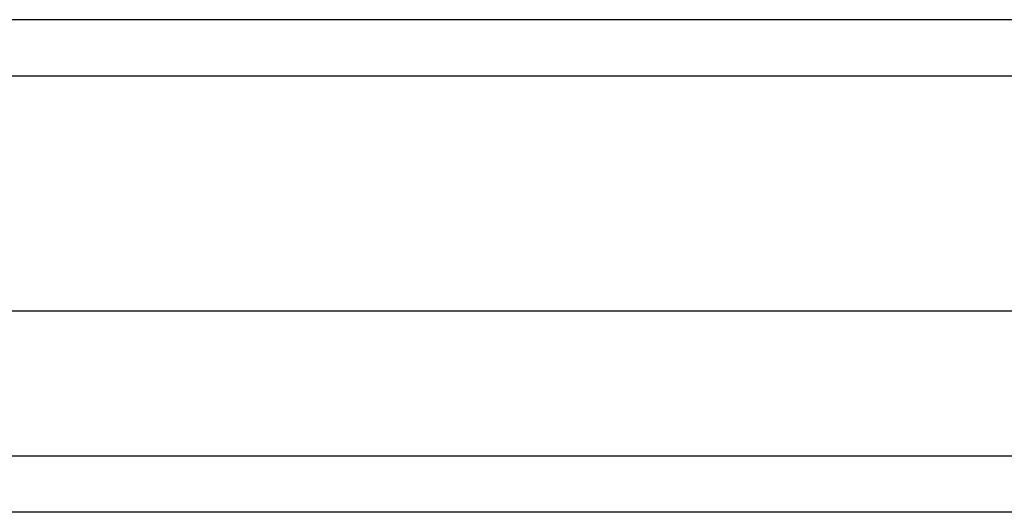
# Model space of a CAD drawing. Header units: inches. Extents: x 12 to 235, y 17 to 142.
# Tile 68 of 117: x 125.965 to 127.698, y 109.793 to 110.659. Entities that reach past the tile are written whole.
import ezdxf

# ---------------------------------------------------------------- set-up
doc = ezdxf.new("R2010")
doc.units = ezdxf.units.IN
doc.header["$MEASUREMENT"] = 0
doc.layers.add('Visible Edges(ANSI)', color=7, linetype='Continuous', lineweight=25)
doc.layers.add('Visible Tangent Edges(ANSI)', color=7, linetype='Continuous', lineweight=25)

msp = doc.modelspace()

# ---------------------------------------------------------------- linework, layer by layer
at = {"layer": 'Visible Edges(ANSI)'}
for p, q in [((130.5181, 110.6594), (94.7161, 110.6594)), ((95.3257, 110.1476), (129.9084, 110.1476)), ((129.7199, 109.7932), (95.5142, 109.7932))]:
    msp.add_line(p, q, dxfattribs=at)
at = {"layer": 'Visible Tangent Edges(ANSI)'}
for p, q in [((94.7161, 110.5604), (130.5181, 110.5604)), ((95.3842, 109.8922), (129.8499, 109.8922))]:
    msp.add_line(p, q, dxfattribs=at)

doc.saveas('drawing.dxf')
